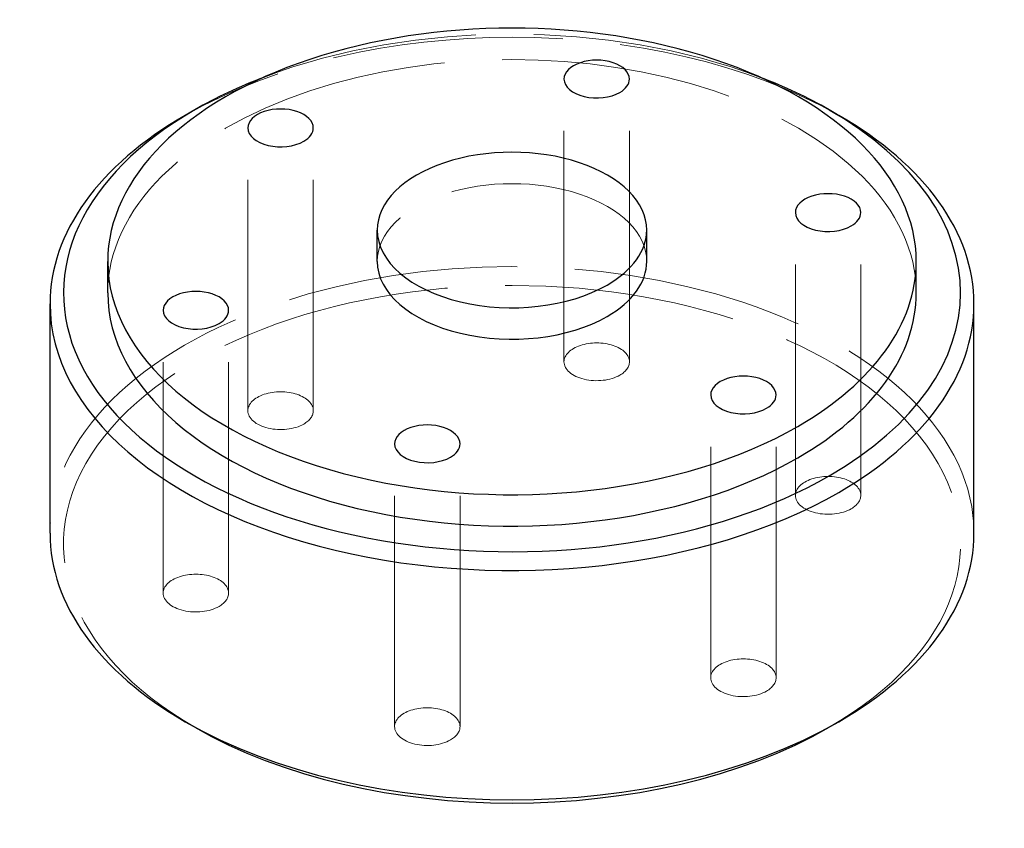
# Model space of a CAD drawing. Header units: millimetres. Extents: x -25.6 to 25.6, y -21.3 to 20.7.
import ezdxf

# ---------------------------------------------------------------- set-up
doc = ezdxf.new("R2010")
doc.units = ezdxf.units.MM
doc.linetypes.add('ACAD_ISO02W100', pattern=[15, 12, -3])
doc.layers.add('HIDDEN', color=7, linetype='ACAD_ISO02W100', lineweight=13)
doc.layers.add('VISIBLE', color=7, linetype='Continuous', lineweight=25)

msp = doc.modelspace()

# ---------------------------------------------------------------- linework, layer by layer
at = {"layer": 'HIDDEN'}
for p, q in [((2.7, 2.949), (2.7, 17.645)), ((6.1, 2.949), (6.1, 17.645)), ((-13.721, 0.408), (-13.721, 15.105)), ((-10.321, 0.408), (-10.321, 15.105)), ((14.721, -3.992), (14.721, 10.705)), ((18.121, -3.992), (18.121, 10.705)), ((-18.121, -9.072), (-18.121, 5.625)), ((-14.721, -9.072), (-14.721, 5.625)), ((10.321, -13.472), (10.321, 1.225)), ((13.721, -13.472), (13.721, 1.225)), ((-6.1, -16.012), (-6.1, -1.316)), ((-2.7, -16.012), (-2.7, -1.316))]:
    msp.add_line(p, q, dxfattribs=at)
for centre, major_axis, start_param, end_param in [((0, 6.532), (23.3, 0), 0.985835, 2.155758), ((0, 5.96), (24, 0), 0.785398, 2.356194), ((0, 6.532), (21, 0), 0, 3.141593), ((0, 8.165), (7, 0), 0, 3.141593), ((0, -5.96), (24, 0), 0, 3.141593), ((0, -6.532), (23.3, 0), 5.497787, 10.210176), ((4.4, 2.949), (1.7, 0), 0, 3.141593), ((4.4, 2.949), (1.7, 0), 3.141593, 5.497787), ((4.4, 2.949), (1.7, 0), 5.497787, 6.283185), ((-12.021, 0.408), (1.7, 0), 0, 3.141593), ((-12.021, 0.408), (1.7, 0), 3.141593, 5.497787), ((-12.021, 0.408), (1.7, 0), 5.497787, 6.283185), ((16.421, -3.992), (1.7, 0), 0, 3.141593), ((16.421, -3.992), (1.7, 0), 3.141593, 5.497787), ((16.421, -3.992), (1.7, 0), 5.497787, 6.283185), ((-16.421, -9.072), (1.7, 0), 0, 3.141593), ((-16.421, -9.072), (1.7, 0), 3.141593, 5.497787), ((-16.421, -9.072), (1.7, 0), 5.497787, 6.283185), ((12.021, -13.472), (1.7, 0), 0, 3.141593), ((12.021, -13.472), (1.7, 0), 3.141593, 5.497787), ((12.021, -13.472), (1.7, 0), 5.497787, 6.283185), ((-4.4, -16.012), (1.7, 0), 0, 3.141593), ((-4.4, -16.012), (1.7, 0), 3.141593, 5.497787), ((-4.4, -16.012), (1.7, 0), 5.497787, 6.283185)]:
    msp.add_ellipse(centre, major_axis=major_axis, ratio=0.57735, start_param=start_param, end_param=end_param, dxfattribs=at)
at = {"layer": 'VISIBLE'}
for p, q in [((-16.476, 16.044), (-16.971, 15.758)), ((16.476, 16.044), (16.971, 15.758)), ((-7, 8.165), (-7, 9.798)), ((7, 8.165), (7, 9.798)), ((-21, 6.532), (-21, 8.165)), ((21, 6.532), (21, 8.165)), ((-24, -5.96), (-24, 5.96)), ((24, -5.96), (24, 5.96)), ((-16.476, -16.044), (-16.971, -15.758)), ((16.971, -15.758), (16.476, -16.044))]:
    msp.add_line(p, q, dxfattribs=at)
for centre, major_axis, start_param, end_param in [((0, 8.165), (21, 0), 0, 3.141593), ((4.4, 17.645), (1.7, 0), 0, 3.141593), ((0, 6.532), (23.3, 0), 2.155758, 2.356194), ((4.4, 17.645), (1.7, 0), 3.141593, 5.497787), ((4.4, 17.645), (1.7, 0), 5.497787, 6.283185), ((0, 6.532), (23.3, 0), 0.785398, 0.985835), ((0, 6.532), (23.3, 0), 2.356194, 5.497787), ((-12.021, 15.105), (1.7, 0), 0, 3.141593), ((0, 6.532), (23.3, 0), 5.497787, 7.068583), ((0, 5.96), (24, 0), 2.356194, 3.141593), ((0, 5.96), (24, 0), 0, 0.785398), ((-12.021, 15.105), (1.7, 0), 3.141593, 5.497787), ((-12.021, 15.105), (1.7, 0), 5.497787, 6.283185), ((0, 9.798), (7, 0), 0, 3.141593), ((16.421, 10.705), (1.7, 0), 0, 3.141593), ((16.421, 10.705), (1.7, 0), 3.141593, 5.497787), ((16.421, 10.705), (1.7, 0), 5.497787, 6.283185), ((0, 9.798), (7, 0), 3.141593, 5.497787), ((0, 9.798), (7, 0), 5.497787, 6.283185), ((0, 8.165), (21, 0), 3.141593, 5.497787), ((0, 8.165), (7, 0), 3.141593, 5.497787), ((0, 8.165), (7, 0), 5.497787, 6.283185), ((0, 8.165), (21, 0), 5.497787, 6.283185), ((0, 6.532), (21, 0), 3.141593, 5.497787), ((-16.421, 5.625), (1.7, 0), 0, 3.141593), ((0, 6.532), (21, 0), 5.497787, 6.283185), ((0, 5.96), (24, 0), 3.141593, 5.497787), ((0, 5.96), (24, 0), 5.497787, 6.283185), ((-16.421, 5.625), (1.7, 0), 3.141593, 5.497787), ((-16.421, 5.625), (1.7, 0), 5.497787, 6.283185), ((12.021, 1.225), (1.7, 0), 0, 3.141593), ((12.021, 1.225), (1.7, 0), 3.141593, 5.497787), ((12.021, 1.225), (1.7, 0), 5.497787, 6.283185), ((-4.4, -1.316), (1.7, 0), 0, 3.141593), ((-4.4, -1.316), (1.7, 0), 3.141593, 5.497787), ((-4.4, -1.316), (1.7, 0), 5.497787, 6.283185), ((0, -5.96), (24, 0), 3.141593, 3.926991), ((0, -5.96), (24, 0), 5.497787, 6.283185), ((0, -5.96), (24, 0), 3.926991, 5.497787), ((0, -6.532), (23.3, 0), 3.926991, 5.497787)]:
    msp.add_ellipse(centre, major_axis=major_axis, ratio=0.57735, start_param=start_param, end_param=end_param, dxfattribs=at)

doc.saveas('drawing.dxf')
